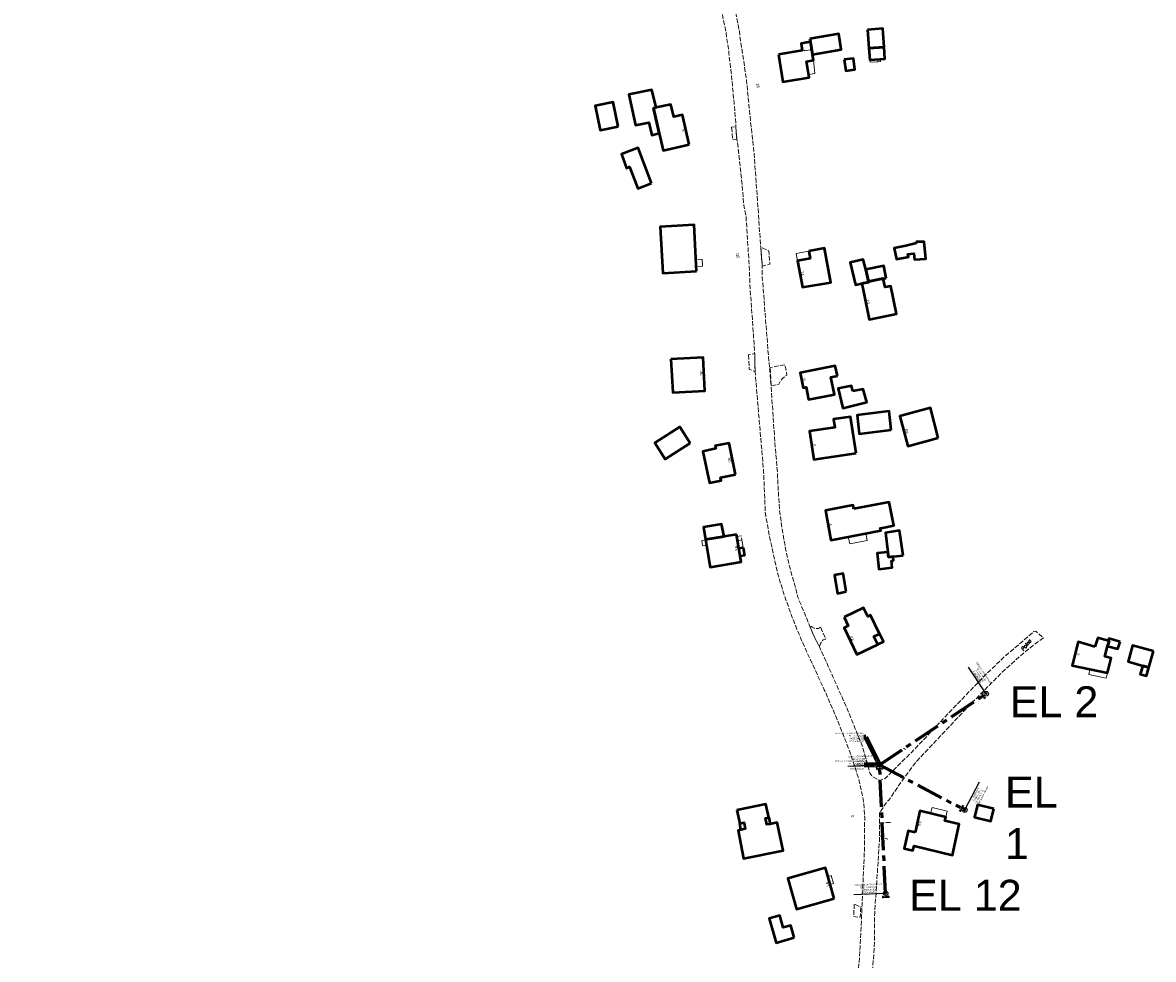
# Model space of a CAD drawing. Header units: metres. Extents: x 6535164 to 6537212, y 5563307 to 5565590.
# Tile 2 of 24: x 6536344 to 6536711, y 5563542 to 5563845. Entities that reach past the tile are written whole.
import ezdxf
from ezdxf.enums import TextEntityAlignment as Align

# ---------------------------------------------------------------- set-up
doc = ezdxf.new("R2010")
doc.units = ezdxf.units.M
for name, pattern in [('1.5_0.5', [2, 1.5, -0.5]), ('CENTER', [2, 1.25, -0.25, 0.25, -0.25]), ('EGBA', [5, 4, -1])]:
    doc.linetypes.add(name, pattern=pattern)
for name, color, linetype in [('994-Nazwa ulicy', 7, 'Continuous'), ('C-DROGI-SYTUACJA', 7, 'Continuous'), ('C-DROGI-SYTUACJA-ETYKIETY', 10, 'Continuous'), ('jezdnia (powierzchnia)', 7, 'Continuous')]:
    doc.layers.add(name, color=color, linetype=linetype)
doc.layers.add('EGB', color=7, linetype='Continuous', lineweight=20, true_color=0x000000)
doc.layers.add('EGB_O', color=7, linetype='Continuous', lineweight=20, true_color=0x000000)
doc.styles.add('EGiB', font='txt', dxfattribs={"width": 0.9})
doc.styles.add('obrocony', font='arial.ttf')
doc.styles.get("Standard").update_dxf_attribs({"font": 'simplex.shx'})
doc.dimstyles.new('obrocony', dxfattribs={"dimscale": 10, "dimtxt": 1.75, "dimasz": 0.4, "dimexe": 0.18, "dimexo": 0.0625, "dimgap": 0.5, "dimtad": 1, "dimzin": 0, "dimdsep": 46, "dimtxsty": 'obrocony', "dimblk": 'OBLIQUE', "dimcen": 0.09, "dimadec": 4, "dimazin": 0, "dimtfac": 1, "dimtofl": 0, "dimtmove": 0, "dimatfit": 3, "dimfxl": 1, "dimtfill": 1, "dimtolj": 1, "dimtzin": 0, "dimarcsym": 0})

# ---------------------------------------------------------------- blocks, each defined once
blk = doc.blocks.new('AeccTickCircle')
blk.add_circle((0, 0), 1)
blk = doc.blocks.new('_OBLIQUE')
at = {"color": 0, "linetype": 'ByBlock', "lineweight": -2}
for p, q in [((-0.5, -0.5), (0.5, 0.5)), ((0, 0), (0, 0))]:
    blk.add_line(p, q, dxfattribs=at)
blk = doc.blocks.new('kilometraz')
at = {"linetype": 'ByBlock', "lineweight": -2}
blk.add_hatch(color=0, dxfattribs=at).paths.add_polyline_path([(0, -0.5, 0.414214), (0.5, 0, 0.414214), (0, 0.5)])
at = {"color": 0, "linetype": 'ByBlock', "lineweight": -2}
blk.add_line((0, 0.5), (0, -0.5), dxfattribs=at)
blk.add_circle((0, 0), 0.5, dxfattribs=at)
blk = doc.blocks.new('AeccTickLine')
blk.add_line((0, -0.5), (0, 0.5))
blk = doc.blocks.new('EGAD')
at = {"layer": 'EGB_O', "color": 0, "style": 'EGiB', "width": 0.9}
blk.add_attdef('NRA', text='', height=2, dxfattribs=at).set_placement((0, 0), align=Align.MIDDLE_CENTER)
blk = doc.blocks.new('*U90')
at = {"layer": 'C-DROGI-SYTUACJA', "color": 1, "linetype": 'Continuous', "lineweight": -3}
for p, q in [((6536622, 5563604.49), (6536622.18, 5563604.67)), ((6536622, 5563604.67), (6536622.18, 5563604.49)), ((6536623.96, 5563562.92), (6536624.14, 5563563.09)), ((6536623.96, 5563563.09), (6536624.14, 5563562.92)), ((6536623.96, 5563562.92), (6536624.14, 5563563.09)), ((6536623.96, 5563563.09), (6536624.14, 5563562.92))]:
    blk.add_line(p, q, dxfattribs=at)
at = {"layer": 'C-DROGI-SYTUACJA', "color": 10, "linetype": 'CENTER', "lineweight": 60, "ltscale": 7}
blk.add_line((6536624.05, 5563563), (6536622.09, 5563604.58), dxfattribs=at)
at = {"layer": 'C-DROGI-SYTUACJA', "color": 1, "linetype": 'Continuous', "lineweight": -3}
for centre in [(6536622.09, 5563604.58), (6536624.05, 5563563), (6536624.05, 5563563)]:
    blk.add_circle(centre, 0.0625, dxfattribs=at)
blk = doc.blocks.new('*U93')
at = {"layer": 'C-DROGI-SYTUACJA-ETYKIETY', "color": 10, "linetype": 'Continuous', "lineweight": -3}
for p, q in [((6536621.78, 5563604.56), (6536611.79, 5563604.09)), ((6536623.74, 5563562.99), (6536613.75, 5563562.52))]:
    blk.add_line(p, q, dxfattribs=at)
at = {"layer": 'C-DROGI-SYTUACJA-ETYKIETY', "color": 10, "linetype": 'Continuous', "lineweight": -3, "ltscale": 5, "xscale": 0.7500000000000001, "yscale": 0.7500000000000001, "zscale": 0.7500000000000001, "rotation": 92.69725928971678}
for p in [(6536622.09, 5563604.58), (6536624.05, 5563563)]:
    blk.add_blockref('AeccTickCircle', p, dxfattribs=at)
at = {"layer": 'C-DROGI-SYTUACJA-ETYKIETY', "color": 7, "linetype": 'Continuous', "lineweight": -3, "char_height": 0.5, "attachment_point": 8, "rotation": 2.6972}
for s, insert in [('{\\fArial|b0|i0|c0|p2;KONIEC OPRACOWANIA \\PEl 12: 0+041.62\\P\\fArial|b0|i0|c0|p34;Y=5563604.58\\PX=6536622.09}', (6536615.99, 5563604.6)), ('{\\fArial|b0|i0|c0|p2;POCZĄTEK OPRACOWANIA \\PEl 12: 0+000.00\\P\\fArial|b0|i0|c0|p34;Y=5563563.00\\PX=6536624.05}', (6536618.49, 5563563.05))]:
    blk.add_mtext(s, dxfattribs=dict(at, insert=insert))
blk = doc.blocks.new('*U92')
at = {"layer": 'C-DROGI-SYTUACJA-ETYKIETY', "color": 10, "linetype": 'Continuous', "lineweight": 30, "char_height": 0.5, "attachment_point": 2, "rotation": 2.6973, "bg_fill": 3, "box_fill_scale": 1.3125, "bg_fill_color": 256, "bg_fill_true_color": 13158600, "bg_fill_transparency": 0}
for s, insert, width in [('0+042', (6536622.13, 5563603.67), 1.9149), ('0+000', (6536624.09, 5563562.1), 1.9184)]:
    blk.add_mtext(s, dxfattribs=dict(at, insert=insert, width=width))
at = {"layer": 'C-DROGI-SYTUACJA-ETYKIETY', "color": 10, "linetype": 'Continuous', "lineweight": 15, "ltscale": 5, "xscale": 0.5, "yscale": 0.5, "zscale": 0.5, "rotation": 92.69725928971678}
for p in [(6536622.09, 5563604.58), (6536624.05, 5563563)]:
    blk.add_blockref('kilometraz', p, dxfattribs=at)
blk = doc.blocks.new('*U91')
at = {"layer": 'C-DROGI-SYTUACJA-ETYKIETY', "color": 10, "linetype": 'Continuous', "lineweight": 60, "ltscale": 5, "xscale": 0.3750000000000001, "yscale": 0.3750000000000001, "zscale": 0.3750000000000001, "rotation": 92.69725928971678}
for p in [(6536622.17, 5563602.96), (6536623.11, 5563582.98)]:
    blk.add_blockref('AeccTickLine', p, dxfattribs=at)

msp = doc.modelspace()

# ---------------------------------------------------------------- linework, layer by layer
at = {"layer": 'C-DROGI-SYTUACJA', "color": 1, "linetype": 'Continuous', "lineweight": -3}
for p, q in [((6536656.562, 5563627.552), (6536656.738, 5563627.728)), ((6536656.562, 5563627.728), (6536656.738, 5563627.552)), ((6536622, 5563604.49), (6536622.177, 5563604.667)), ((6536622, 5563604.667), (6536622.177, 5563604.49)), ((6536622, 5563604.49), (6536622.177, 5563604.667)), ((6536622, 5563604.667), (6536622.177, 5563604.49)), ((6536649.626, 5563589.919), (6536649.803, 5563590.095)), ((6536649.626, 5563590.095), (6536649.803, 5563589.919))]:
    msp.add_line(p, q, dxfattribs=at)
at = {"layer": 'C-DROGI-SYTUACJA', "color": 10, "linetype": 'CENTER', "lineweight": 60, "ltscale": 7}
msp.add_line((6536622.089, 5563604.578), (6536649.714, 5563590.007), dxfattribs=at)
at = {"layer": 'C-DROGI-SYTUACJA', "color": 1, "linetype": 'Continuous', "lineweight": -3}
for centre in [(6536656.65, 5563627.64), (6536622.089, 5563604.578), (6536622.089, 5563604.578), (6536649.714, 5563590.007)]:
    msp.add_circle(centre, 0.0625, dxfattribs=at)
at = {"layer": 'C-DROGI-SYTUACJA-ETYKIETY', "color": 10, "linetype": 'Continuous', "lineweight": -3}
for p, q in [((6536656.477, 5563627.9), (6536650.926, 5563636.218)), ((6536649.86, 5563590.283), (6536654.526, 5563599.128))]:
    msp.add_line(p, q, dxfattribs=at)
at = {"layer": 'EGB', "color": 18, "lineweight": 50, "true_color": 0x000000}
for points in [[(6536618.23, 5563842.69), (6536618.65, 5563836.67), (6536623.55, 5563837), (6536623.14, 5563843.04)], [(6536589.36, 5563834.71), (6536590.8, 5563825.82), (6536599.29, 5563827.19), (6536598.42, 5563832.45), (6536600.71, 5563832.83), (6536600.36, 5563834.7), (6536599.7, 5563838.8), (6536596.66, 5563838.28), (6536597.02, 5563835.94)], [(6536599.55, 5563839.71), (6536599.7, 5563838.8), (6536600.36, 5563834.7), (6536609.67, 5563836.27), (6536608.86, 5563841.33)], [(6536618.65, 5563836.67), (6536618.92, 5563832.91), (6536623.81, 5563833.26), (6536623.55, 5563837)], [(6536610.63, 5563833.01), (6536611.14, 5563829.4), (6536614.1, 5563829.82), (6536613.64, 5563833.36)], [(6536550.7, 5563809.2), (6536548.81, 5563817.33), (6536549.65, 5563817.51), (6536548.3, 5563823.27), (6536540.82, 5563821.67), (6536543.02, 5563811.75), (6536547.28, 5563812.68), (6536548.25, 5563808.52)], [(6536537.43, 5563811.37), (6536535.8, 5563819.23), (6536529.92, 5563818.01), (6536531.55, 5563810.15)], [(6536560.36, 5563805.49), (6536558.28, 5563815.15), (6536555.39, 5563814.47), (6536554.49, 5563818.52), (6536549.65, 5563817.51), (6536548.81, 5563817.33), (6536550.7, 5563809.2), (6536552, 5563803.59)], [(6536548.15, 5563793), (6536543.86, 5563804.47), (6536538.46, 5563802.34), (6536540.06, 5563797.9), (6536541.06, 5563798.29), (6536543.81, 5563791.23)], [(6536562.82, 5563764.46), (6536562.01, 5563779.47), (6536551, 5563778.87), (6536551.81, 5563763.86)], [(6536634.08, 5563773.55), (6536630.66, 5563772.71), (6536626.8, 5563771.98), (6536627.59, 5563768.39), (6536631.46, 5563769.14), (6536631.29, 5563769.95), (6536633.21, 5563770.27), (6536633.4, 5563768.24), (6536637.06, 5563768.46), (6536636.53, 5563774.04), (6536634.08, 5563774)], [(6536599.19, 5563771.02), (6536599.64, 5563768.63), (6536595.53, 5563767.86), (6536597.12, 5563759.27), (6536606.3, 5563760.84), (6536604.21, 5563771.96)], [(6536617.64, 5563765.06), (6536616.79, 5563768.31), (6536612.56, 5563767.3), (6536614.32, 5563760.12), (6536616.36, 5563760.48), (6536618.61, 5563760.96), (6536618.55, 5563761.16)], [(6536624.22, 5563762.27), (6536623.45, 5563766.2), (6536617.64, 5563765.06), (6536618.55, 5563761.16), (6536623.28, 5563762.12)], [(6536618.55, 5563761.16), (6536618.61, 5563760.96), (6536616.36, 5563760.48), (6536616.87, 5563757.89), (6536618.7, 5563748.83), (6536627.63, 5563750.66), (6536625.77, 5563759.69), (6536623.87, 5563759.32), (6536623.28, 5563762.12)], [(6536554.46, 5563736), (6536555.06, 5563725.16), (6536565.51, 5563725.73), (6536564.94, 5563736.57)], [(6536608.41, 5563730.55), (6536607.7, 5563733.79), (6536596.39, 5563731.59), (6536597.34, 5563726.73), (6536598.27, 5563726.91), (6536599.05, 5563722.88), (6536607.44, 5563724.5), (6536606.35, 5563730.15)], [(6536613.47, 5563725.59), (6536613, 5563727.41), (6536608.66, 5563726.48), (6536610.24, 5563720.1), (6536617.98, 5563722.05), (6536616.74, 5563726.3)], [(6536614.46, 5563705.58), (6536612.67, 5563717.34), (6536607.16, 5563716.59), (6536607.58, 5563713.88), (6536599.4, 5563712.66), (6536600.8, 5563703.53)], [(6536625.84, 5563713.09), (6536625.16, 5563719.12), (6536614.86, 5563717.82), (6536615.53, 5563711.81)], [(6536641.1, 5563710.51), (6536638.57, 5563720.18), (6536628.68, 5563717.52), (6536631.29, 5563707.8)], [(6536560.72, 5563708.79), (6536557.32, 5563714.08), (6536549.26, 5563708.91), (6536552.66, 5563703.62)], [(6536575.38, 5563698.65), (6536573.36, 5563708.79), (6536568.84, 5563707.93), (6536569.02, 5563707.01), (6536564.79, 5563706.09), (6536567, 5563695.91), (6536570.72, 5563696.72), (6536570.54, 5563697.69)], [(6536613.75, 5563687.47), (6536613.49, 5563688.71), (6536604.53, 5563686.93), (6536606.3, 5563677.41), (6536622.47, 5563680.54), (6536622.34, 5563681.23), (6536623.08, 5563681.37), (6536626.68, 5563682.07), (6536625.2, 5563689.69)], [(6536571.73, 5563678.61), (6536570.91, 5563682.58), (6536565.08, 5563681.55), (6536565.74, 5563677.64)], [(6536629.7, 5563672.46), (6536628.57, 5563680.53), (6536623.99, 5563679.8), (6536624.81, 5563673.47), (6536625.01, 5563671.91), (6536626.54, 5563672.09)], [(6536575.75, 5563679.26), (6536571.73, 5563678.61), (6536565.74, 5563677.64), (6536567.25, 5563668.67), (6536577.26, 5563670.31)], [(6536626.63, 5563670.67), (6536626.54, 5563672.09), (6536625.01, 5563671.91), (6536624.81, 5563673.47), (6536621.3, 5563673.16), (6536621.84, 5563668), (6536626.14, 5563668.5), (6536625.92, 5563670.63)], [(6536611.31, 5563660.74), (6536610.25, 5563666.55), (6536607.49, 5563666.07), (6536608.5, 5563660.15)], [(6536610.61, 5563652.45), (6536611.97, 5563649.65), (6536610.61, 5563648.94), (6536614.72, 5563640.32), (6536621.53, 5563643.57), (6536620.25, 5563646.14), (6536622.07, 5563647.06), (6536619.2, 5563653.08), (6536618.29, 5563652.63), (6536616.89, 5563655.47)], [(6536691.89, 5563642.85), (6536686.49, 5563644.44), (6536684.55, 5563636.82), (6536695.91, 5563634.38), (6536697.19, 5563639.17), (6536695.09, 5563639.7), (6536695.99, 5563643.06), (6536696.45, 5563644.7), (6536696.15, 5563644.78), (6536692.79, 5563645.7)], [(6536700.02, 5563644.43), (6536696.41, 5563645.55), (6536696.15, 5563644.78), (6536696.45, 5563644.7), (6536695.99, 5563643.06), (6536699.36, 5563642.15)], [(6536710.83, 5563641.39), (6536704.06, 5563643.27), (6536702.61, 5563638.06), (6536707.39, 5563636.66), (6536709.38, 5563636.18)], [(6536709.38, 5563636.18), (6536707.39, 5563636.66), (6536706.53, 5563633.93), (6536708.58, 5563633.39)], [(6536575.89, 5563589.94), (6536576.77, 5563585.63), (6536578.17, 5563585.92), (6536578.59, 5563583.9), (6536576.3, 5563583.35), (6536578.04, 5563574.24), (6536590.82, 5563576.84), (6536588.94, 5563585.92), (6536586.65, 5563585.43), (6536585.6, 5563585.24), (6536585.16, 5563587.32), (6536586.19, 5563587.56), (6536585.28, 5563591.85)], [(6536659.14, 5563590.35), (6536653.8, 5563591.7), (6536652.89, 5563587.65), (6536658.14, 5563586.37)], [(6536607.39, 5563561.31), (6536604.54, 5563571.3), (6536592.36, 5563567.82), (6536595.21, 5563557.83)], [(6536594.45, 5563548.71), (6536593.29, 5563552.6), (6536590.88, 5563551.88), (6536589.77, 5563555.82), (6536586.3, 5563554.84), (6536588.56, 5563546.98)]]:
    msp.add_lwpolyline(points, close=True, dxfattribs=at)
at = {"layer": 'EGB', "color": 18, "lineweight": 18, "true_color": 0x000000}
for points in [[(6536597.02, 5563835.94), (6536596.66, 5563838.28), (6536599.7, 5563838.8), (6536600.11, 5563836.25), (6536597.89, 5563835.88), (6536597.86, 5563836.09)], [(6536598.42, 5563832.45), (6536600.71, 5563832.83), (6536601.1, 5563828.54), (6536599.15, 5563828.17)], [(6536618.92, 5563832.91), (6536621.51, 5563833.1), (6536621.57, 5563832.34), (6536619, 5563832.14)], [(6536621.51, 5563833.1), (6536622.31, 5563833.16), (6536622.37, 5563832.4), (6536621.57, 5563832.34)], [(6536595.53, 5563767.86), (6536595.08, 5563770.25), (6536599.19, 5563771.02), (6536599.64, 5563768.63)], [(6536564.74, 5563766.1), (6536562.74, 5563765.99), (6536562.61, 5563768.28), (6536564.62, 5563768.39)], [(6536565.76, 5563677.53), (6536566.05, 5563675.79), (6536564.74, 5563675.57), (6536564.45, 5563677.31)], [(6536576.1, 5563677.21), (6536577.47, 5563677.44), (6536577.88, 5563675.01), (6536576.51, 5563674.78)], [(6536612.43, 5563676.14), (6536611.97, 5563678.51), (6536617.6, 5563679.6), (6536618.06, 5563677.23)], [(6536689.88, 5563633.91), (6536690.24, 5563635.6), (6536695.91, 5563634.38), (6536695.55, 5563632.69)], [(6536639.1, 5563590.84), (6536644.05, 5563589.64), (6536643.57, 5563587.67), (6536638.62, 5563588.87)], [(6536607.21, 5563566.17), (6536606.09, 5563565.85), (6536605.34, 5563568.48), (6536606.46, 5563568.8)]]:
    msp.add_lwpolyline(points, close=True, dxfattribs=at)
at = {"layer": 'EGB', "color": 18, "linetype": 'EGBA', "lineweight": 50, "true_color": 0x000000}
for points in [[(6536576.51, 5563674.78), (6536577.88, 5563675.01), (6536578.31, 5563672.45), (6536576.94, 5563672.22)], [(6536621.53, 5563643.57), (6536620.25, 5563646.14), (6536622.07, 5563647.06), (6536623.33, 5563644.45)], [(6536576.77, 5563585.63), (6536578.17, 5563585.92), (6536578.59, 5563583.9), (6536577.19, 5563583.58)], [(6536585.16, 5563587.32), (6536586.19, 5563587.56), (6536586.65, 5563585.43), (6536585.6, 5563585.24)]]:
    msp.add_lwpolyline(points, close=True, dxfattribs=at)
at = {"layer": 'EGB', "color": 1, "lineweight": 18, "flags": 128}
msp.add_lwpolyline([(6536630.516, 5563609.548), (6536629.88, 5563610.02)], dxfattribs=at)
at = {"layer": 'jezdnia (powierzchnia)', "color": 7, "linetype": '1.5_0.5', "lineweight": 18, "flags": 128}
for points in [[(6536574.16, 5563811.09), (6536574.53, 5563807.14), (6536575.86, 5563807.05), (6536575.48, 5563811.36)], [(6536583.59, 5563772.35), (6536584.06, 5563766.1), (6536586.56, 5563766.81), (6536586.45, 5563767.87), (6536586.25, 5563770.99)], [(6536579.63, 5563737.36), (6536579.84, 5563732.71), (6536581.75, 5563731.93), (6536581.64, 5563737.83)], [(6536586.644, 5563733.179), (6536586.934, 5563727.329), (6536589.5, 5563727.85), (6536589.94, 5563728.89), (6536590.59, 5563729.71), (6536591.55, 5563730.52), (6536592.09, 5563730.83), (6536591.47, 5563734.14), (6536589.28, 5563733.84)], [(6536575.87, 5563678.56), (6536576.1, 5563677.21), (6536577.47, 5563677.44), (6536577.24, 5563678.79)], [(6536602.96, 5563649.175), (6536602.3, 5563648.73), (6536601.1, 5563648.77), (6536600.22, 5563649.24), (6536599.32, 5563649.93), (6536600.989, 5563645.966), (6536602.6, 5563642.87), (6536603.1, 5563644.11), (6536603.78, 5563645.12), (6536604.671, 5563645.291)], [(6536613.89, 5563559.52), (6536613.68, 5563555.44), (6536615.814, 5563555.239), (6536615.979, 5563558.485)]]:
    msp.add_lwpolyline(points, close=True, dxfattribs=at)
for points in [[(6536622.14, 5563585.8), (6536625.97, 5563585.955)], [(6536622.07, 5563581.68), (6536624.79, 5563580.48)]]:
    msp.add_lwpolyline(points, dxfattribs=at)

# ---------------------------------------------------------------- block references
at = {"layer": 'C-DROGI-SYTUACJA-ETYKIETY', "color": 10, "linetype": 'Continuous', "lineweight": -3, "ltscale": 5}
for p, xscale, yscale, zscale, rotation in [((6536656.65, 5563627.64), 0.7500000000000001, 0.7500000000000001, 0.7500000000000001, 33.71403571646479), ((6536622.089, 5563604.578), 0.7499999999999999, 0.7499999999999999, 0.7499999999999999, 332.1900353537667), ((6536649.714, 5563590.007), 0.7499999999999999, 0.7499999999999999, 0.7499999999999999, 332.1900353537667)]:
    msp.add_blockref('AeccTickCircle', p, dxfattribs=dict(at, xscale=xscale, yscale=yscale, zscale=zscale, rotation=rotation))
at = {"layer": 'C-DROGI-SYTUACJA-ETYKIETY', "color": 10, "linetype": 'Continuous', "lineweight": 60, "ltscale": 5}
for p, xscale, yscale, zscale, rotation in [((6536638.725, 5563615.679), 0.3750000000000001, 0.3750000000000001, 0.3750000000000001, 33.71403571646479), ((6536639.779, 5563595.248), 0.3749999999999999, 0.3749999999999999, 0.3749999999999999, 332.1900353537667)]:
    msp.add_blockref('AeccTickLine', p, dxfattribs=dict(at, xscale=xscale, yscale=yscale, zscale=zscale, rotation=rotation))
at = {"layer": 'EGB', "color": 18, "true_color": 0x000000}
ref = msp.add_blockref('EGAD', (6536582.14, 5563824.5), dxfattribs=dict(at, xscale=0.5, yscale=0.5, zscale=0.5))
ref.add_attrib('NRA', '16', dxfattribs={"layer": 'EGB_O', "color": 0, "height": 1, "rotation": 284.19853, "style": 'EGiB', "width": 0.9}).set_placement((6536582.14, 5563824.5), align=Align.CENTER)
ref = msp.add_blockref('EGAD', (6536559.08, 5563810.25), dxfattribs=dict(at, xscale=0.5, yscale=0.5, zscale=0.5))
ref.add_attrib('NRA', '5', dxfattribs={"layer": 'EGB_O', "color": 0, "height": 1, "rotation": 101.36196, "style": 'EGiB', "width": 0.9}).set_placement((6536559.08, 5563810.25), align=Align.CENTER)
ref = msp.add_blockref('EGAD', (6536576.61, 5563769.6), dxfattribs=dict(at, xscale=0.5, yscale=0.5, zscale=0.5))
ref.add_attrib('NRA', '3D', dxfattribs={"layer": 'EGB_O', "color": 0, "height": 1, "rotation": 100.58274, "style": 'EGiB', "width": 0.9}).set_placement((6536576.61, 5563769.6), align=Align.CENTER)
ref = msp.add_blockref('EGAD', (6536596.56, 5563763.68), dxfattribs=dict(at, xscale=0.5, yscale=0.5, zscale=0.5))
ref.add_attrib('NRA', '14', dxfattribs={"layer": 'EGB_O', "color": 0, "height": 1, "rotation": 280.48576, "style": 'EGiB', "width": 0.9}).set_placement((6536596.56, 5563763.68), align=Align.CENTER)
ref = msp.add_blockref('EGAD', (6536617.81, 5563754.52), dxfattribs=dict(at, xscale=0.5, yscale=0.5, zscale=0.5))
ref.add_attrib('NRA', '10', dxfattribs={"layer": 'EGB_O', "color": 0, "height": 1, "rotation": 281.41395, "style": 'EGiB', "width": 0.9}).set_placement((6536617.81, 5563754.52), align=Align.CENTER)
ref = msp.add_blockref('EGAD', (6536564.89, 5563731.62), dxfattribs=dict(at, xscale=0.5, yscale=0.5, zscale=0.5))
ref.add_attrib('NRA', '3C', dxfattribs={"layer": 'EGB_O', "color": 0, "height": 1, "rotation": 92.98532, "style": 'EGiB', "width": 0.9}).set_placement((6536564.89, 5563731.62), align=Align.CENTER)
ref = msp.add_blockref('EGAD', (6536597.08, 5563729.29), dxfattribs=dict(at, xscale=0.5, yscale=0.5, zscale=0.5))
ref.add_attrib('NRA', '8', dxfattribs={"layer": 'EGB_O', "color": 0, "height": 1, "rotation": 279.94145, "style": 'EGiB', "width": 0.9}).set_placement((6536597.08, 5563729.29), align=Align.CENTER)
ref = msp.add_blockref('EGAD', (6536630.29, 5563712.52), dxfattribs=dict(at, xscale=0.5, yscale=0.5, zscale=0.5))
ref.add_attrib('NRA', '6A', dxfattribs={"layer": 'EGB_O', "color": 0, "height": 1, "rotation": 284.34749, "style": 'EGiB', "width": 0.9}).set_placement((6536630.29, 5563712.52), align=Align.CENTER)
ref = msp.add_blockref('EGAD', (6536600.36, 5563708.07), dxfattribs=dict(at, xscale=0.5, yscale=0.5, zscale=0.5))
ref.add_attrib('NRA', '6', dxfattribs={"layer": 'EGB_O', "color": 0, "height": 1, "rotation": 278.71532, "style": 'EGiB', "width": 0.9}).set_placement((6536600.36, 5563708.07), align=Align.CENTER)
ref = msp.add_blockref('EGAD', (6536574.07, 5563703.39), dxfattribs=dict(at, xscale=0.5, yscale=0.5, zscale=0.5))
ref.add_attrib('NRA', '3B', dxfattribs={"layer": 'EGB_O', "color": 0, "height": 1, "rotation": 99.3738, "style": 'EGiB', "width": 0.9}).set_placement((6536574.07, 5563703.39), align=Align.CENTER)
ref = msp.add_blockref('EGAD', (6536605.64, 5563682.34), dxfattribs=dict(at, xscale=0.5, yscale=0.5, zscale=0.5))
ref.add_attrib('NRA', '4', dxfattribs={"layer": 'EGB_O', "color": 0, "height": 1, "rotation": 279.85551, "style": 'EGiB', "width": 0.9}).set_placement((6536605.64, 5563682.34), align=Align.CENTER)
ref = msp.add_blockref('EGAD', (6536576.25, 5563674.8), dxfattribs=dict(at, xscale=0.5, yscale=0.5, zscale=0.5))
ref.add_attrib('NRA', '3A', dxfattribs={"layer": 'EGB_O', "color": 0, "height": 1, "rotation": 99.57434, "style": 'EGiB', "width": 0.9}).set_placement((6536576.25, 5563674.8), align=Align.CENTER)
ref = msp.add_blockref('EGAD', (6536612.63, 5563645.29), dxfattribs=dict(at, xscale=0.5, yscale=0.5, zscale=0.5))
ref.add_attrib('NRA', '4A', dxfattribs={"layer": 'EGB_O', "color": 0, "height": 1, "rotation": 295.49641, "style": 'EGiB', "width": 0.9}).set_placement((6536612.63, 5563645.29), align=Align.CENTER)
ref = msp.add_blockref('EGAD', (6536685.87, 5563640.61), dxfattribs=dict(at, xscale=0.5, yscale=0.5, zscale=0.5))
ref.add_attrib('NRA', '2', dxfattribs={"layer": 'EGB_O', "color": 0, "height": 1, "rotation": 253.51664, "style": 'EGiB', "width": 0.9}).set_placement((6536685.87, 5563640.61), align=Align.CENTER)
ref = msp.add_blockref('EGAD', (6536613.84, 5563588.04), dxfattribs=dict(at, xscale=0.5, yscale=0.5, zscale=0.5))
ref.add_attrib('NRA', '3', dxfattribs={"layer": 'EGB_O', "color": 0, "height": 1, "rotation": 105.53883, "style": 'EGiB', "width": 0.9}).set_placement((6536613.84, 5563588.04), align=Align.CENTER)
ref = msp.add_blockref('EGAD', (6536634.52, 5563585.71), dxfattribs=dict(at, xscale=0.5, yscale=0.5, zscale=0.5))
ref.add_attrib('NRA', '2A', dxfattribs={"layer": 'EGB_O', "color": 0, "height": 1, "rotation": 257.77944, "style": 'EGiB', "width": 0.9}).set_placement((6536634.52, 5563585.71), align=Align.CENTER)
ref = msp.add_blockref('EGAD', (6536605.79, 5563566), dxfattribs=dict(at, xscale=0.5, yscale=0.5, zscale=0.5))
ref.add_attrib('NRA', '1A', dxfattribs={"layer": 'EGB_O', "color": 0, "height": 1, "rotation": 105.92271, "style": 'EGiB', "width": 0.9}).set_placement((6536605.79, 5563566), align=Align.CENTER)

# ---------------------------------------------------------------- texts
at = {"char_height": 10, "attachment_point": 1}
for s, width, insert in [('{\\fArial|b0|i0|c238|p34;\\C6;EL\\fArial|b0|i0|c0|p34; \\fArial|b0|i0|c238|p34;2}', 32.52093, (6536664.253, 5563630.042)), ('{\\fArial|b0|i0|c238|p34;\\C6;EL\\fArial|b0|i0|c0|p34; \\fArial|b0|i0|c238|p34;1}', 24.91353, (6536662.732, 5563600.787)), ('{\\fArial|b0|i0|c238|p34;\\C6;EL\\fArial|b0|i0|c0|p34; \\fArial|b0|i0|c238|p34;12}', 35.44176, (6536631.637, 5563567.379))]:
    msp.add_mtext_dynamic_manual_height_columns(s, width=width, gutter_width=1, heights=[0], dxfattribs=dict(at, insert=insert))
at = {"layer": '994-Nazwa ulicy', "color": 7, "linetype": 'Continuous', "lineweight": 25, "oblique": 15, "width": 0.9}
msp.add_text('Polna', height=1.25, rotation=51.784, dxfattribs=at).set_placement((6536668.766, 5563641.363))
at = {"layer": 'C-DROGI-SYTUACJA-ETYKIETY', "color": 7, "linetype": 'Continuous', "lineweight": -3, "char_height": 0.5, "attachment_point": 8}
for s, insert, rotation in [('{\\fArial|b0|i0|c0|p2;KONIEC OPRACOWANIA \\PEL 2: 0+041.55\\P\\fArial|b0|i0|c0|p34;Y=5563627.64\\PX=6536656.65}', (6536653.526, 5563632.873), 303.71402), ('{\\fArial|b0|i0|c0|p2;KONIEC OPRACOWANIA \\PEL 1: 0+031.23\\P\\fArial|b0|i0|c0|p34;Y=5563590.01\\PX=6536649.71}', (6536652.825, 5563595.248), 242.19002)]:
    msp.add_mtext(s, dxfattribs=dict(at, insert=insert, rotation=rotation))
at = {"layer": 'C-DROGI-SYTUACJA-ETYKIETY', "color": 18, "linetype": 'Continuous', "lineweight": -3, "insert": (6536616.867, 5563613.553), "char_height": 0.5, "width": 9.31494, "attachment_point": 6, "bg_fill": 3, "box_fill_scale": 1.3, "bg_fill_color": 256, "bg_fill_true_color": 13158600, "bg_fill_transparency": 0}
msp.add_mtext('{\\fArial|b0|i0|c0|p2;POCZĄTEK OPRACOWANIA \\PEL 1: 0+000.00\\P\\fArial|b0|i0|c0|p34;Y=5563604.58\\PX=6536622.09}', dxfattribs=at)

# ---------------------------------------------------------------- next in the draw order: texts
at = {"layer": 'C-DROGI-SYTUACJA-ETYKIETY', "color": 10, "linetype": 'Continuous', "lineweight": 30, "insert": (6536648.913, 5563590.43), "char_height": 0.5, "width": 1.82262, "attachment_point": 8, "rotation": 62.19004, "bg_fill": 3, "box_fill_scale": 1.3125, "bg_fill_color": 256, "bg_fill_true_color": 13158600, "bg_fill_transparency": 0}
msp.add_mtext('0+031', dxfattribs=at)

# ---------------------------------------------------------------- next in the draw order: leaders
at = {"layer": 'C-DROGI-SYTUACJA-ETYKIETY', "color": 10, "linetype": 'Continuous', "lineweight": -3, "ltscale": 5}
msp.add_leader([(6536622.089, 5563604.578), (6536617.642, 5563613.553), (6536617.017, 5563613.553)], dimstyle='obrocony', override={"dimscale": 1, "dimasz": 0.625, "dimclrd": 256, "dimlwd": 65535}, dxfattribs=at)

# ---------------------------------------------------------------- next in the draw order: linework, layer by layer
at = {"layer": 'EGB', "color": 18, "lineweight": 50, "true_color": 0x000000}
msp.add_lwpolyline([(6536633.61, 5563582.7), (6536631.39, 5563583.21), (6536630.09, 5563577.5), (6536632.89, 5563576.89), (6536633.29, 5563578.42), (6536645.68, 5563575.38), (6536647.94, 5563585.39), (6536643.27, 5563586.5), (6536643.57, 5563587.67), (6536635.13, 5563589.72)], close=True, dxfattribs=at)

# ---------------------------------------------------------------- next in the draw order: block references
at = {"layer": 'C-DROGI-SYTUACJA-ETYKIETY', "color": 10, "linetype": 'Continuous', "lineweight": 15, "ltscale": 5, "xscale": 0.5, "yscale": 0.5, "zscale": 0.5, "rotation": 332.1900353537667}
msp.add_blockref('kilometraz', (6536649.714, 5563590.007), dxfattribs=at)

# ---------------------------------------------------------------- next in the draw order: texts
at = {"layer": 'C-DROGI-SYTUACJA-ETYKIETY', "color": 18, "linetype": 'Continuous', "lineweight": -3, "insert": (6536617.007, 5563604.578), "char_height": 0.5, "width": 9.31494, "attachment_point": 6, "bg_fill": 3, "box_fill_scale": 1.3, "bg_fill_color": 256, "bg_fill_true_color": 13158600, "bg_fill_transparency": 0}
msp.add_mtext('{\\fArial|b0|i0|c0|p2;POCZĄTEK OPRACOWANIA \\PEL 2: 0+000.00\\P\\fArial|b0|i0|c0|p34;Y=5563604.58\\PX=6536622.09}', dxfattribs=at)
at = {"layer": 'C-DROGI-SYTUACJA-ETYKIETY', "color": 10, "linetype": 'Continuous', "lineweight": 30, "insert": (6536621.287, 5563605.001), "char_height": 0.5, "width": 1.91838, "attachment_point": 8, "rotation": 62.19004, "bg_fill": 3, "box_fill_scale": 1.3125, "bg_fill_color": 256, "bg_fill_true_color": 13158600, "bg_fill_transparency": 0}
msp.add_mtext('0+000', dxfattribs=at)

# ---------------------------------------------------------------- next in the draw order: linework, layer by layer
at = {"layer": 'C-DROGI-SYTUACJA', "color": 10, "linetype": 'CENTER', "lineweight": 60, "ltscale": 7}
msp.add_line((6536622.089, 5563604.578), (6536656.65, 5563627.64), dxfattribs=at)
at = {"layer": 'C-DROGI-SYTUACJA', "color": 1, "linetype": 'Continuous', "lineweight": -3}
for p, q in [((6536622.001, 5563604.49), (6536622.177, 5563604.667)), ((6536622.001, 5563604.667), (6536622.177, 5563604.49)), ((6536622.001, 5563604.49), (6536622.177, 5563604.667)), ((6536622.001, 5563604.667), (6536622.177, 5563604.49))]:
    msp.add_line(p, q, dxfattribs=at)
msp.add_circle((6536622.089, 5563604.578), 0.0625, dxfattribs=at)
msp.add_circle((6536622.089, 5563604.578), 0.0625, dxfattribs=at)

# ---------------------------------------------------------------- next in the draw order: block references
at = {"layer": 'C-DROGI-SYTUACJA-ETYKIETY', "color": 10, "linetype": 'Continuous', "lineweight": -3, "ltscale": 5, "xscale": 0.7500000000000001, "yscale": 0.7500000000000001, "zscale": 0.7500000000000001, "rotation": 33.71403571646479}
msp.add_blockref('AeccTickCircle', (6536622.089, 5563604.578), dxfattribs=at)
at = {"layer": 'C-DROGI-SYTUACJA-ETYKIETY', "color": 10, "linetype": 'Continuous', "lineweight": 15, "ltscale": 5, "xscale": 0.5, "yscale": 0.5, "zscale": 0.5, "rotation": 332.1900353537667}
msp.add_blockref('kilometraz', (6536622.089, 5563604.578), dxfattribs=at)

# ---------------------------------------------------------------- next in the draw order: leaders
at = {"layer": 'C-DROGI-SYTUACJA-ETYKIETY', "color": 10, "linetype": 'Continuous', "lineweight": -3, "ltscale": 5}
msp.add_leader([(6536622.089, 5563604.578), (6536617.782, 5563604.578), (6536617.157, 5563604.578)], dimstyle='obrocony', override={"dimscale": 1, "dimasz": 0.625, "dimclrd": 256, "dimlwd": 65535}, dxfattribs=at)

# ---------------------------------------------------------------- next in the draw order: texts
at = {"layer": 'C-DROGI-SYTUACJA-ETYKIETY', "color": 10, "linetype": 'Continuous', "lineweight": 30, "char_height": 0.5, "attachment_point": 2, "rotation": 303.71404, "bg_fill": 3, "box_fill_scale": 1.3125, "bg_fill_color": 256, "bg_fill_true_color": 13158600, "bg_fill_transparency": 0}
for s, insert, width in [('0+042', (6536655.896, 5563627.137), 1.91494), ('0+000', (6536621.335, 5563604.075), 1.91838)]:
    msp.add_mtext(s, dxfattribs=dict(at, insert=insert, width=width))

# ---------------------------------------------------------------- next in the draw order: linework, layer by layer
at = {"layer": 'jezdnia (powierzchnia)', "color": 7, "linetype": '1.5_0.5', "lineweight": 18, "flags": 128}
msp.add_lwpolyline([(6536629.55, 5563385.01), (6536629.709, 5563387.636), (6536629.727, 5563391.113), (6536629.688, 5563394.19), (6536628.78, 5563403.37), (6536627.82, 5563412.99), (6536626.243, 5563423.398), (6536624.79, 5563431.57), (6536623.17, 5563437.81), (6536620.53, 5563448.92), (6536618.74, 5563456.36), (6536617.759, 5563461.864), (6536617.154, 5563466.173), (6536616.8, 5563472.65), (6536616.904, 5563477.887), (6536616.87, 5563483.04), (6536617.184, 5563495.579), (6536618.07, 5563509.19), (6536618.433, 5563514.287), (6536619.14, 5563526.38), (6536619.356, 5563531.902), (6536620.391, 5563545.475), (6536620.515, 5563556.679), (6536622.04, 5563579.65), (6536622.07, 5563589.069), (6536624.61, 5563592.78), (6536625.1, 5563593.16), (6536629.17, 5563599.18), (6536634.06, 5563605.72), (6536650.12, 5563622.72), (6536661.86, 5563634.63), (6536668.39, 5563640.48), (6536673.06, 5563644.22), (6536675.2, 5563645.71), (6536672.74, 5563647.9), (6536672.08, 5563647.75), (6536668.39, 5563644.56), (6536662.66, 5563639.72), (6536656.58, 5563633.89), (6536645.84, 5563622.82), (6536632.5, 5563608.69), (6536623.9, 5563600.18), (6536622.71, 5563599.78), (6536622.072, 5563599.596), (6536621.38, 5563599.94), (6536619.89, 5563600.77), (6536619.038, 5563601.757), (6536616.391, 5563611.063), (6536612.128, 5563621.489), (6536606.47, 5563634.3), (6536602.6, 5563642.87), (6536600.989, 5563645.966), (6536599.32, 5563649.93), (6536597.523, 5563654.28), (6536595.629, 5563658.877), (6536594.38, 5563663.7), (6536593.534, 5563666.455), (6536592.702, 5563669.939), (6536591.894, 5563673.214), (6536590.8, 5563679.33), (6536590.203, 5563683.463), (6536589.693, 5563686.928), (6536589.25, 5563693.81), (6536588.981, 5563699.381), (6536588.06, 5563710.56), (6536586.934, 5563727.329), (6536586.443, 5563733.146), (6536586.01, 5563737.884), (6536584.102, 5563762.462), (6536584.06, 5563766.1), (6536583.59, 5563772.35), (6536582.96, 5563781.15), (6536581.46, 5563802.48), (6536580.3, 5563812.858), (6536578.979, 5563826.275), (6536577.725, 5563834.908), (6536577.004, 5563839.18), (6536576.662, 5563842.092), (6536575.511, 5563848.296), (6536573.914, 5563854.389), (6536572.974, 5563857.06), (6536572.35, 5563858.32), (6536570.935, 5563861.042), (6536568.635, 5563864.563), (6536564.92, 5563869.067), (6536559.088, 5563875.479), (6536546.337, 5563887.255), (6536536.71, 5563896.25), (6536530.57, 5563901.17), (6536527.406, 5563903.428), (6536522.557, 5563906.731), (6536513.72, 5563912.43), (6536509.07, 5563914.837), (6536504.137, 5563917.635), (6536500.846, 5563919.088), (6536494.87, 5563922.316), (6536489.01, 5563925.853), (6536483.652, 5563929.574), (6536478.402, 5563933.32), (6536473.393, 5563937.882), (6536470.591, 5563940.37), (6536465.899, 5563945.003), (6536458.27, 5563952.888), (6536454.38, 5563956.875), (6536447.877, 5563964.263), (6536447.877, 5563964.263), (6536440.82, 5563972.033), (6536436.184, 5563977.032), (6536433.022, 5563980.223), (6536428.967, 5563983.704), (6536426.97, 5563985.95), (6536418.48, 5563990.11), (6536416.339, 5563990.544), (6536398.9, 5563995.11), (6536389.829, 5563997.114), (6536389.332, 5563998.606), (6536389.99, 5564002.18), (6536387.33, 5564002.66), (6536386.647, 5564000.043), (6536385.5, 5563998.07), (6536347.345, 5564005.351), (6536371.509, 5564000.754), (6536364.412, 5564002.282), (6536346.08, 5564005.64), (6536344.39, 5564001.84), (6536344.48, 5564001.27), (6536349.4, 5564000.77), (6536349.51, 5564001.04), (6536354.774, 5564000.2), (6536359.826, 5563999.339), (6536368.859, 5563997.656), (6536386.708, 5563994.069), (6536400.768, 5563990.666), (6536404.579, 5563989.677), (6536405.522, 5563989.381), (6536408.95, 5563988.46), (6536416.184, 5563986.1), (6536419.31, 5563984.711), (6536423.801, 5563982.222), (6536427.212, 5563979.856), (6536430.145, 5563977.317), (6536434.225, 5563973.488), (6536437.518, 5563970.008), (6536445.328, 5563961.428), (6536453.447, 5563952.025), (6536458.293, 5563946.723), (6536462.625, 5563942.192), (6536469.857, 5563935.35), (6536476.029, 5563930.259), (6536481.458, 5563926.07), (6536486.785, 5563922.591), (6536493.193, 5563918.799), (6536500.56, 5563914.84), (6536506.919, 5563911.443), (6536510.49, 5563909.39), (6536513.038, 5563908.187), (6536520.318, 5563903.692), (6536525.693, 5563899.833), (6536531.15, 5563895.93), (6536543.621, 5563884.473), (6536552.245, 5563875.353), (6536553.58, 5563874.102), (6536558.426, 5563869.282), (6536562.515, 5563865.001), (6536566.561, 5563859.959), (6536568.49, 5563856.21), (6536569.744, 5563853.213), (6536570.235, 5563851.585), (6536570.722, 5563849.691), (6536571.353, 5563846.753), (6536572.037, 5563843.338), (6536572.418, 5563841.454), (6536572.606, 5563839.591), (6536573.138, 5563836.652), (6536573.264, 5563835.015), (6536574.028, 5563828.744), (6536574.433, 5563824.627), (6536574.65, 5563821.78), (6536574.958, 5563818.952), (6536575.538, 5563811.73), (6536575.48, 5563811.36), (6536575.86, 5563807.05), (6536576.06, 5563806.42), (6536577.356, 5563794.419), (6536578.1, 5563785.92), (6536578.81, 5563782.28), (6536579.762, 5563767.576), (6536580.176, 5563758.684), (6536581.64, 5563737.83), (6536581.75, 5563731.93), (6536582.35, 5563724.91), (6536584.536, 5563699.449), (6536585.08, 5563685.94), (6536586.56, 5563678.022), (6536587.15, 5563675.34), (6536588.453, 5563669.142), (6536588.966, 5563667.004), (6536590.876, 5563660.633), (6536590.876, 5563660.633), (6536593.034, 5563654.439), (6536595.321, 5563648.541), (6536597.197, 5563644.109), (6536598.76, 5563640.64), (6536604.18, 5563628.94), (6536608.155, 5563619.788), (6536611, 5563612.58), (6536612.259, 5563609.42), (6536614.483, 5563602.66), (6536615.18, 5563600.57), (6536616.92, 5563592.7), (6536617.291, 5563587.546), (6536617.188, 5563582.023), (6536617.17, 5563576.47), (6536616.43, 5563559.23), (6536616.24, 5563554.93), (6536615.767, 5563545.633), (6536614.18, 5563520.68), (6536613.672, 5563512.7), (6536612.64, 5563486.38), (6536612.426, 5563478.139), (6536611.76, 5563472.11), (6536612.2, 5563466.02), (6536612.8, 5563462.02), (6536613.91, 5563456.1), (6536615.54, 5563449.23), (6536618.85, 5563435.54), (6536621.9, 5563422.89), (6536622.83, 5563419.56), (6536623.886, 5563412.766), (6536624.17, 5563408.5), (6536624.85, 5563399.48), (6536624.99, 5563390), (6536624.72, 5563386.86), (6536623.36, 5563387.04), (6536622.49, 5563384.49)], close=True, dxfattribs=at)

# ---------------------------------------------------------------- next in the draw order: block references
at = {"layer": 'C-DROGI-SYTUACJA', "color": 3, "linetype": 'Continuous', "lineweight": 50}
msp.add_blockref('*U90', (0, 0), dxfattribs=at)
at = {"layer": 'C-DROGI-SYTUACJA-ETYKIETY', "color": 10, "linetype": 'Continuous', "lineweight": 60, "ltscale": 5, "xscale": 0.3750000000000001, "yscale": 0.3750000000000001, "zscale": 0.3750000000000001, "rotation": 33.71403571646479}
msp.add_blockref('AeccTickLine', (6536655.362, 5563626.78), dxfattribs=at)
at = {"layer": 'C-DROGI-SYTUACJA-ETYKIETY', "color": 10, "linetype": 'Continuous', "lineweight": 15, "ltscale": 5, "xscale": 0.5, "yscale": 0.5, "zscale": 0.5, "rotation": 33.71403571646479}
for p in [(6536656.65, 5563627.64), (6536622.089, 5563604.578)]:
    msp.add_blockref('kilometraz', p, dxfattribs=at)
at = {"layer": 'C-DROGI-SYTUACJA-ETYKIETY', "color": 10, "linetype": 'Continuous', "lineweight": 30}
msp.add_blockref('*U93', (0, 0), dxfattribs=at)

# ---------------------------------------------------------------- next in the draw order: block references
msp.add_blockref('*U92', (0, 0), dxfattribs=at)

# ---------------------------------------------------------------- next in the draw order: block references
msp.add_blockref('*U91', (0, 0), dxfattribs=at)

doc.saveas('drawing.dxf')
